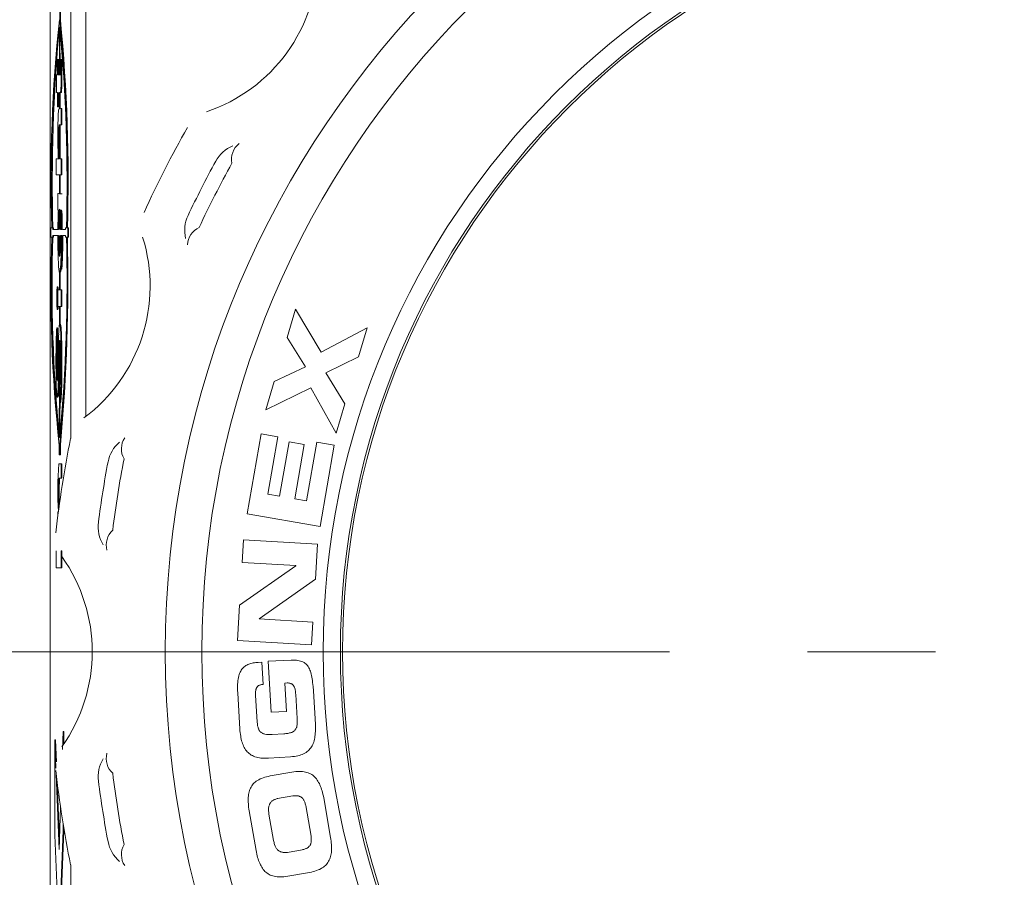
# Model space of a CAD drawing. Header units: millimetres. Extents: x 10 to 277, y 8 to 208.
# Tile 19 of 25: x 158 to 172, y 127 to 139. Entities that reach past the tile are written whole.
import ezdxf

# ---------------------------------------------------------------- set-up
doc = ezdxf.new("R2010")
doc.units = ezdxf.units.MM
doc.styles.add('SLDTEXTSTYLE0', font='TXT', dxfattribs={"width": 0.75})
doc.dimstyles.new('SLDDIMSTYLE1', dxfattribs={"dimtxt": 1.5, "dimasz": 3, "dimexe": 0, "dimexo": 0.0625, "dimgap": 0.375, "dimtad": 0, "dimtih": 1, "dimtoh": 1, "dimdec": 1, "dimlfac": 2, "dimrnd": 1e-09, "dimzin": 4, "dimdsep": 46, "dimtxsty": 'SLDTEXTSTYLE0', "dimsah": 1, "dimcen": 0.09, "dimadec": 0, "dimazin": 0, "dimtfac": 1, "dimtdec": 1, "dimtofl": 0, "dimtmove": 0, "dimatfit": 3, "dimfxl": 1, "dimtolj": 1, "dimtzin": 12, "dimarcsym": 0})

# ---------------------------------------------------------------- blocks, each defined once
blk = doc.blocks.new('*D27')
at = {"color": 7, "linetype": 'Continuous', "lineweight": 0}
for p, q in [((167.526, 130.138), (146.642, 130.138)), ((148.142, 130.138), (148.142, 121.706)), ((147.534, 121.528), (147.534, 119.504)), ((147.534, 121.528), (147.838, 121.528)), ((152.63, 121.528), (152.325, 121.528)), ((152.63, 121.528), (152.63, 119.504)), ((147.534, 119.504), (147.838, 119.504)), ((152.63, 119.504), (152.325, 119.504)), ((148.142, 113.638), (148.142, 119.325)), ((162.921, 113.638), (146.642, 113.638))]:
    blk.add_line(p, q, dxfattribs=at)
for points in [[(148.142, 130.138), (147.634, 127.138), (148.65, 127.138)], [(148.142, 113.638), (148.65, 116.638), (147.634, 116.638)]]:
    blk.add_solid(points, dxfattribs=at)
at = {"color": 7, "linetype": 'Continuous', "lineweight": 0, "char_height": 1.5, "attachment_point": 1, "style": 'SLDTEXTSTYLE0'}
for s, insert in [('33.0', (143.046, 121.259)), ('1.30', (148.142, 121.259))]:
    blk.add_mtext(s, dxfattribs=dict(at, insert=insert))
blk = doc.blocks.new('*D29')
at = {"color": 7, "linetype": 'Continuous', "lineweight": 0}
for p, q in [((158.599, 145.638), (146.642, 145.638)), ((148.142, 145.638), (148.142, 138.949)), ((147.534, 138.771), (147.534, 136.747)), ((147.534, 138.771), (147.838, 138.771)), ((152.63, 138.771), (152.325, 138.771)), ((152.63, 138.771), (152.63, 136.747)), ((147.534, 136.747), (147.838, 136.747)), ((152.63, 136.747), (152.325, 136.747)), ((148.142, 130.138), (148.142, 136.569)), ((167.526, 130.138), (146.642, 130.138))]:
    blk.add_line(p, q, dxfattribs=at)
for points in [[(148.142, 145.638), (147.634, 142.638), (148.65, 142.638)], [(148.142, 130.138), (148.65, 133.138), (147.634, 133.138)]]:
    blk.add_solid(points, dxfattribs=at)
at = {"color": 7, "linetype": 'Continuous', "lineweight": 0, "char_height": 1.5, "attachment_point": 1, "style": 'SLDTEXTSTYLE0'}
for s, insert in [('31.0', (143.046, 138.502)), ('1.22', (148.142, 138.502))]:
    blk.add_mtext(s, dxfattribs=dict(at, insert=insert))
blk = doc.blocks.new('SW_CENTERMARKSYMBOL_5')
at = {"color": 0, "linetype": 'Continuous', "lineweight": 0}
blk.add_line((-2.54, 0), (-4.395, 0), dxfattribs=at)

msp = doc.modelspace()

# ---------------------------------------------------------------- linework, layer by layer
at = {"color": 7, "linetype": 'Continuous', "lineweight": 15}
for p, q in [((158.56, 143.6), (158.56, 93.064)), ((158.859, 133.224), (158.859, 143.6)), ((159.076, 143.6), (159.076, 133.543)), ((158.7, 139.281), (158.7, 139.675)), ((158.71, 139.281), (158.71, 139.675)), ((158.7, 139.281), (158.71, 139.281)), ((158.695, 138.799), (158.695, 139.181)), ((158.7, 139.176), (158.7, 138.799)), ((158.668, 138.489), (158.668, 138.712)), ((158.668, 138.712), (158.676, 138.712)), ((158.676, 138.712), (158.676, 138.489)), ((158.676, 138.712), (158.686, 138.712)), ((158.686, 138.712), (158.686, 138.489)), ((158.696, 138.799), (158.695, 138.799)), ((158.696, 138.489), (158.696, 138.799)), ((158.7, 138.799), (158.699, 138.799)), ((158.699, 138.799), (158.699, 138.489)), ((158.7, 138.799), (158.71, 138.799)), ((158.709, 138.799), (158.709, 138.489)), ((158.713, 138.712), (158.721, 138.712)), ((158.721, 138.712), (158.731, 138.712)), ((158.655, 138.234), (158.655, 138.489)), ((158.655, 138.489), (158.668, 138.489)), ((158.676, 138.489), (158.696, 138.489)), ((158.699, 138.489), (158.711, 138.489)), ((158.711, 138.489), (158.711, 138.489)), ((158.721, 138.361), (158.731, 138.361)), ((158.668, 138.234), (158.655, 138.234)), ((158.668, 138.027), (158.668, 138.234)), ((158.696, 138.23), (158.676, 138.226)), ((158.676, 138.226), (158.676, 138.027)), ((158.676, 138.226), (158.686, 138.226)), ((158.696, 138.228), (158.686, 138.226)), ((158.686, 138.226), (158.686, 138.027)), ((158.696, 137.997), (158.696, 138.23)), ((158.714, 138.234), (158.699, 138.231)), ((158.699, 138.231), (158.699, 137.997)), ((158.699, 138.231), (158.709, 138.231)), ((158.724, 138.234), (158.709, 138.231)), ((158.709, 138.231), (158.709, 138)), ((158.714, 138.234), (158.724, 138.234)), ((158.676, 138.027), (158.668, 138.027)), ((158.676, 138.027), (158.686, 138.027)), ((158.696, 137.997), (158.69, 137.995)), ((158.721, 138.003), (158.699, 137.997)), ((158.721, 137.764), (158.721, 138.003)), ((158.721, 138.003), (158.731, 138.003)), ((158.731, 137.764), (158.731, 138.003)), ((158.696, 137.764), (158.69, 137.764)), ((158.696, 137.27), (158.696, 137.764)), ((158.721, 137.764), (158.699, 137.764)), ((158.699, 137.764), (158.699, 137.27)), ((158.709, 137.764), (158.709, 137.27)), ((158.721, 137.764), (158.731, 137.764)), ((158.684, 137.398), (158.694, 137.398)), ((158.689, 137.307), (158.696, 137.307)), ((158.647, 137.27), (158.647, 137.039)), ((158.68, 137.27), (158.647, 137.27)), ((158.721, 137.27), (158.699, 137.27)), ((158.721, 137.039), (158.721, 137.27)), ((158.721, 137.27), (158.731, 137.27)), ((158.731, 137.039), (158.731, 137.27)), ((158.647, 137.039), (158.696, 137.039)), ((158.696, 136.768), (158.696, 137.039)), ((158.699, 137.039), (158.721, 137.039)), ((158.699, 137.039), (158.699, 136.767)), ((158.709, 137.039), (158.709, 136.767)), ((158.721, 137.039), (158.731, 137.039)), ((158.675, 136.53), (158.675, 136.769)), ((158.675, 136.769), (158.696, 136.768)), ((158.675, 136.769), (158.685, 136.769)), ((158.685, 136.769), (158.696, 136.768)), ((158.699, 136.767), (158.723, 136.766)), ((158.699, 136.767), (158.709, 136.767)), ((158.709, 136.767), (158.733, 136.766)), ((158.723, 136.766), (158.725, 136.764)), ((158.723, 136.766), (158.733, 136.766)), ((158.736, 136.764), (158.726, 136.764)), ((158.733, 136.766), (158.735, 136.764)), ((158.682, 136.53), (158.675, 136.53)), ((158.695, 136.275), (158.695, 136.45)), ((158.695, 136.45), (158.696, 136.45)), ((158.696, 136.45), (158.696, 136.543)), ((158.699, 136.546), (158.699, 136.45)), ((158.699, 136.45), (158.7, 136.45)), ((158.7, 136.45), (158.7, 136.275)), ((158.7, 136.45), (158.709, 136.45)), ((158.709, 136.458), (158.709, 136.45)), ((158.71, 136.434), (158.71, 136.275)), ((158.725, 136.529), (158.715, 136.53)), ((158.675, 136.282), (158.674, 136.251)), ((158.722, 136.251), (158.721, 136.329)), ((158.721, 136.329), (158.731, 136.329)), ((158.732, 136.251), (158.731, 136.329)), ((158.572, 136.139), (158.572, 136.275)), ((158.572, 136.275), (158.586, 136.275)), ((158.586, 136.139), (158.572, 136.139)), ((158.59, 136.275), (158.6, 136.275)), ((158.6, 136.139), (158.59, 136.139)), ((158.6, 136.275), (158.6, 136.251)), ((158.6, 136.275), (158.61, 136.275)), ((158.6, 136.251), (158.674, 136.251)), ((158.6, 136.163), (158.6, 136.139)), ((158.674, 136.163), (158.6, 136.163)), ((158.6, 136.139), (158.61, 136.139)), ((158.61, 136.275), (158.61, 136.251)), ((158.61, 136.163), (158.61, 136.139)), ((158.682, 136.251), (158.689, 136.251)), ((158.689, 136.163), (158.682, 136.163)), ((158.689, 136.275), (158.689, 136.251)), ((158.695, 136.275), (158.689, 136.275)), ((158.689, 136.163), (158.689, 136.139)), ((158.689, 136.139), (158.695, 136.139)), ((158.695, 135.964), (158.695, 136.139)), ((158.706, 136.275), (158.7, 136.275)), ((158.7, 136.139), (158.706, 136.139)), ((158.7, 136.139), (158.7, 135.964)), ((158.706, 136.251), (158.706, 136.275)), ((158.706, 136.275), (158.714, 136.275)), ((158.706, 136.251), (158.714, 136.251)), ((158.714, 136.163), (158.706, 136.163)), ((158.706, 136.139), (158.706, 136.163)), ((158.706, 136.139), (158.714, 136.139)), ((158.71, 136.139), (158.71, 135.972)), ((158.722, 136.251), (158.738, 136.251)), ((158.738, 136.163), (158.723, 136.163)), ((158.747, 136.251), (158.785, 136.251)), ((158.785, 136.163), (158.747, 136.163)), ((158.785, 136.251), (158.785, 136.275)), ((158.785, 136.275), (158.798, 136.275)), ((158.785, 136.139), (158.785, 136.163)), ((158.798, 136.139), (158.785, 136.139)), ((158.801, 136.275), (158.816, 136.275)), ((158.816, 136.139), (158.801, 136.139)), ((158.816, 136.275), (158.816, 136.139)), ((158.816, 136.275), (158.826, 136.275)), ((158.816, 136.139), (158.826, 136.139)), ((158.826, 136.275), (158.826, 136.139)), ((158.722, 136.043), (158.732, 136.043)), ((158.696, 135.964), (158.695, 135.964)), ((158.696, 135.864), (158.696, 135.964)), ((158.7, 135.964), (158.699, 135.964)), ((158.699, 135.964), (158.699, 135.861)), ((158.7, 135.964), (158.71, 135.964)), ((158.709, 135.964), (158.709, 135.949)), ((158.726, 135.678), (158.726, 135.909)), ((158.726, 135.909), (158.728, 135.909)), ((158.716, 135.781), (158.726, 135.781)), ((158.696, 135.375), (158.696, 135.624)), ((158.699, 135.622), (158.699, 135.375)), ((158.699, 135.622), (158.709, 135.622)), ((158.705, 135.641), (158.715, 135.641)), ((158.709, 135.622), (158.709, 135.375)), ((158.726, 135.678), (158.736, 135.678)), ((158.674, 135.42), (158.664, 135.42)), ((158.675, 135.136), (158.675, 135.375)), ((158.675, 135.375), (158.696, 135.375)), ((158.699, 135.375), (158.721, 135.375)), ((158.721, 135.375), (158.721, 135.136)), ((158.721, 135.375), (158.731, 135.375)), ((158.731, 135.375), (158.731, 135.136)), ((158.696, 135.136), (158.675, 135.136)), ((158.696, 134.874), (158.696, 135.136)), ((158.721, 135.136), (158.699, 135.136)), ((158.699, 135.136), (158.699, 134.88)), ((158.709, 135.136), (158.709, 134.88)), ((158.721, 135.136), (158.731, 135.136)), ((158.664, 135.091), (158.674, 135.091)), ((162.112, 135.095), (161.992, 134.687)), ((162.487, 134.475), (162.112, 135.095)), ((158.706, 134.862), (158.716, 134.862)), ((158.658, 134.826), (158.662, 134.634)), ((158.658, 134.826), (158.668, 134.826)), ((158.668, 134.826), (158.672, 134.634)), ((158.716, 134.722), (158.726, 134.722)), ((163.152, 134.828), (162.487, 134.475)), ((163.027, 134.404), (163.152, 134.828)), ((158.662, 134.634), (158.672, 134.634)), ((158.681, 134.611), (158.678, 134.463)), ((158.693, 134.591), (158.696, 134.591)), ((158.696, 133.663), (158.696, 134.628)), ((158.699, 134.642), (158.699, 133.663)), ((158.699, 134.642), (158.701, 134.642)), ((161.992, 134.687), (162.258, 134.261)), ((158.657, 134.523), (158.667, 134.523)), ((158.675, 134.267), (158.678, 134.463)), ((158.69, 134.515), (158.687, 134.4)), ((158.69, 134.515), (158.696, 134.515)), ((158.709, 134.558), (158.709, 134.064)), ((158.722, 134.465), (158.732, 134.465)), ((158.656, 134.416), (158.666, 134.416)), ((158.687, 134.4), (158.684, 134.222)), ((158.687, 134.4), (158.696, 134.4)), ((162.553, 134.174), (163.027, 134.404)), ((158.656, 134.271), (158.666, 134.271)), ((158.658, 134.149), (158.668, 134.149)), ((158.68, 134.044), (158.684, 134.222)), ((158.684, 134.222), (158.694, 134.222)), ((158.69, 134.044), (158.694, 134.222)), ((158.722, 134.185), (158.732, 134.185)), ((162.258, 134.261), (161.804, 134.047)), ((162.827, 133.725), (162.553, 134.174)), ((158.663, 134.079), (158.668, 134.079)), ((158.68, 134.044), (158.69, 134.044)), ((161.804, 134.047), (161.684, 133.639)), ((158.674, 133.879), (158.684, 133.879)), ((158.677, 133.95), (158.687, 133.95)), ((158.702, 133.743), (158.7, 133.989)), ((158.7, 133.989), (158.702, 133.989)), ((158.718, 133.958), (158.728, 133.958)), ((161.684, 133.639), (162.335, 133.958)), ((162.335, 133.958), (162.702, 133.301)), ((158.665, 133.822), (158.675, 133.822)), ((158.67, 133.839), (158.68, 133.839)), ((158.702, 133.743), (158.712, 133.743)), ((158.709, 133.789), (158.719, 133.789)), ((158.709, 133.743), (158.709, 133.663)), ((162.702, 133.301), (162.827, 133.725)), ((158.694, 133.233), (158.694, 133.663)), ((158.694, 133.663), (158.696, 133.663)), ((158.699, 133.663), (158.701, 133.663)), ((158.701, 133.663), (158.701, 133.241)), ((158.701, 133.663), (158.711, 133.663)), ((161.615, 133.293), (161.413, 132.136)), ((161.86, 133.25), (161.615, 133.293)), ((161.714, 132.418), (161.86, 133.25)), ((162.021, 133.177), (161.884, 132.388)), ((162.24, 133.138), (162.021, 133.177)), ((162.421, 133.172), (162.272, 132.321)), ((162.675, 133.127), (162.421, 133.172)), ((158.694, 132.986), (158.694, 133.128)), ((158.701, 133.135), (158.701, 132.986)), ((158.701, 133.135), (158.711, 133.135)), ((158.711, 133.135), (158.711, 132.986)), ((162.102, 132.35), (162.24, 133.138)), ((162.469, 131.952), (162.675, 133.127)), ((158.697, 132.858), (158.687, 132.858)), ((158.721, 132.857), (158.688, 132.857)), ((158.701, 132.986), (158.694, 132.986)), ((158.698, 132.857), (158.697, 132.858)), ((158.701, 132.986), (158.711, 132.986)), ((158.721, 132.857), (158.721, 132.649)), ((158.721, 132.857), (158.731, 132.857)), ((158.731, 132.857), (158.731, 132.649)), ((158.687, 132.626), (158.697, 132.626)), ((158.721, 132.649), (158.693, 132.649)), ((158.721, 132.649), (158.731, 132.649)), ((161.884, 132.388), (161.714, 132.418)), ((162.272, 132.321), (162.102, 132.35)), ((158.675, 132.123), (158.675, 132.162)), ((158.675, 132.162), (158.68, 132.162)), ((161.413, 132.136), (162.469, 131.952)), ((161.361, 131.758), (161.342, 131.43)), ((162.432, 131.695), (161.361, 131.758)), ((158.647, 131.354), (158.647, 131.6)), ((158.721, 131.6), (158.721, 131.354)), ((158.721, 131.6), (158.731, 131.6)), ((158.731, 131.6), (158.731, 131.354)), ((162.402, 131.186), (162.432, 131.695)), ((161.342, 131.43), (162.119, 131.384)), ((158.647, 131.354), (158.721, 131.354)), ((158.721, 131.354), (158.731, 131.354)), ((162.119, 131.381), (161.305, 130.81)), ((162.119, 131.384), (162.119, 131.381)), ((161.587, 130.616), (162.402, 131.186)), ((161.305, 130.81), (161.275, 130.302)), ((161.587, 130.612), (161.587, 130.616)), ((162.365, 130.566), (161.587, 130.612)), ((162.345, 130.238), (162.365, 130.566)), ((161.275, 130.302), (162.345, 130.238)), ((162.051, 130.018), (161.718, 129.999)), ((162.078, 130.018), (162.051, 130.018)), ((162.102, 130.017), (162.078, 130.018)), ((162.126, 130.015), (162.102, 130.017)), ((162.147, 130.012), (162.126, 130.015)), ((162.168, 130.008), (162.147, 130.012)), ((162.187, 130.003), (162.168, 130.008)), ((162.205, 129.997), (162.187, 130.003)), ((161.329, 129.872), (161.32, 129.858)), ((161.339, 129.886), (161.329, 129.872)), ((161.349, 129.898), (161.339, 129.886)), ((161.36, 129.91), (161.349, 129.898)), ((161.371, 129.92), (161.36, 129.91)), ((161.384, 129.929), (161.371, 129.92)), ((161.396, 129.938), (161.384, 129.929)), ((161.41, 129.945), (161.396, 129.938)), ((161.424, 129.952), (161.41, 129.945)), ((161.438, 129.958), (161.424, 129.952)), ((161.454, 129.963), (161.438, 129.958)), ((161.469, 129.968), (161.454, 129.963)), ((161.486, 129.972), (161.469, 129.968)), ((161.503, 129.975), (161.486, 129.972)), ((161.52, 129.978), (161.503, 129.975)), ((161.538, 129.981), (161.52, 129.978)), ((161.556, 129.983), (161.538, 129.981)), ((161.575, 129.984), (161.556, 129.983)), ((161.628, 129.988), (161.575, 129.984)), ((161.648, 129.665), (161.628, 129.988)), ((161.718, 129.999), (161.762, 129.262)), ((162.221, 129.99), (162.205, 129.997)), ((162.237, 129.981), (162.221, 129.99)), ((162.251, 129.972), (162.237, 129.981)), ((162.264, 129.961), (162.251, 129.972)), ((162.276, 129.949), (162.264, 129.961)), ((162.288, 129.937), (162.276, 129.949)), ((162.297, 129.923), (162.288, 129.937)), ((162.307, 129.907), (162.297, 129.923)), ((162.316, 129.891), (162.307, 129.907)), ((162.323, 129.873), (162.316, 129.891)), ((162.33, 129.855), (162.323, 129.873)), ((161.28, 129.719), (161.277, 129.693)), ((161.283, 129.743), (161.28, 129.719)), ((161.288, 129.766), (161.283, 129.743)), ((161.292, 129.787), (161.288, 129.766)), ((161.299, 129.806), (161.292, 129.787)), ((161.305, 129.825), (161.299, 129.806)), ((161.312, 129.842), (161.305, 129.825)), ((161.32, 129.858), (161.312, 129.842)), ((162.336, 129.835), (162.33, 129.855)), ((162.342, 129.815), (162.336, 129.835)), ((162.347, 129.792), (162.342, 129.815)), ((162.352, 129.769), (162.347, 129.792)), ((162.355, 129.745), (162.352, 129.769)), ((162.359, 129.719), (162.355, 129.745)), ((162.362, 129.692), (162.359, 129.719)), ((161.275, 129.666), (161.274, 129.637)), ((161.274, 129.637), (161.274, 129.607)), ((161.274, 129.607), (161.275, 129.575)), ((161.277, 129.693), (161.275, 129.666)), ((161.537, 129.563), (161.539, 129.578)), ((161.539, 129.578), (161.541, 129.591)), ((161.541, 129.591), (161.543, 129.598)), ((161.543, 129.598), (161.545, 129.604)), ((161.545, 129.604), (161.548, 129.61)), ((161.548, 129.61), (161.55, 129.616)), ((161.55, 129.616), (161.553, 129.621)), ((161.553, 129.621), (161.557, 129.626)), ((161.557, 129.626), (161.56, 129.631)), ((161.56, 129.631), (161.564, 129.635)), ((161.564, 129.635), (161.569, 129.64)), ((161.569, 129.64), (161.574, 129.643)), ((161.574, 129.643), (161.579, 129.647)), ((161.579, 129.647), (161.585, 129.65)), ((161.585, 129.65), (161.591, 129.653)), ((161.591, 129.653), (161.597, 129.656)), ((161.597, 129.656), (161.605, 129.658)), ((161.605, 129.658), (161.612, 129.66)), ((161.612, 129.66), (161.62, 129.662)), ((161.62, 129.662), (161.628, 129.663)), ((161.628, 129.663), (161.638, 129.665)), ((161.638, 129.665), (161.648, 129.665)), ((161.959, 129.684), (161.991, 129.686)), ((161.984, 129.275), (161.959, 129.684)), ((161.991, 129.686), (162, 129.686)), ((162, 129.686), (162.009, 129.686)), ((162.009, 129.686), (162.017, 129.685)), ((162.017, 129.685), (162.026, 129.684)), ((162.026, 129.684), (162.033, 129.682)), ((162.033, 129.682), (162.04, 129.68)), ((162.04, 129.68), (162.047, 129.678)), ((162.047, 129.678), (162.053, 129.675)), ((162.053, 129.675), (162.059, 129.671)), ((162.059, 129.671), (162.065, 129.667)), ((162.065, 129.667), (162.07, 129.663)), ((162.07, 129.663), (162.075, 129.658)), ((162.075, 129.658), (162.079, 129.654)), ((162.079, 129.654), (162.084, 129.649)), ((162.084, 129.649), (162.087, 129.643)), ((162.087, 129.643), (162.091, 129.637)), ((162.091, 129.637), (162.094, 129.631)), ((162.094, 129.631), (162.097, 129.625)), ((162.097, 129.625), (162.1, 129.619)), ((162.1, 129.619), (162.102, 129.612)), ((162.102, 129.612), (162.107, 129.598)), ((162.107, 129.598), (162.11, 129.584)), ((162.11, 129.584), (162.113, 129.568)), ((162.365, 129.664), (162.362, 129.692)), ((162.368, 129.635), (162.365, 129.664)), ((162.373, 129.574), (162.368, 129.635)), ((161.275, 129.575), (161.277, 129.541)), ((161.277, 129.541), (161.308, 129.019)), ((161.536, 129.547), (161.537, 129.563)), ((161.536, 129.529), (161.536, 129.547)), ((161.537, 129.511), (161.536, 129.529)), ((161.56, 129.12), (161.537, 129.511)), ((162.113, 129.568), (162.115, 129.553)), ((162.115, 129.553), (162.116, 129.537)), ((162.116, 129.537), (162.118, 129.521)), ((162.118, 129.521), (162.139, 129.17)), ((162.402, 129.084), (162.373, 129.574)), ((161.762, 129.262), (161.984, 129.275)), ((162.139, 129.17), (162.139, 129.155)), ((162.139, 129.155), (162.14, 129.141)), ((161.308, 129.019), (161.31, 128.993)), ((161.563, 129.092), (161.56, 129.12)), ((161.564, 129.08), (161.563, 129.092)), ((161.566, 129.067), (161.564, 129.08)), ((161.569, 129.056), (161.566, 129.067)), ((161.571, 129.044), (161.569, 129.056)), ((161.574, 129.034), (161.571, 129.044)), ((161.577, 129.024), (161.574, 129.034)), ((161.581, 129.015), (161.577, 129.024)), ((161.585, 129.006), (161.581, 129.015)), ((161.59, 128.998), (161.585, 129.006)), ((162.111, 129.008), (162.105, 129.001)), ((162.116, 129.015), (162.111, 129.008)), ((162.12, 129.022), (162.116, 129.015)), ((162.124, 129.03), (162.12, 129.022)), ((162.128, 129.039), (162.124, 129.03)), ((162.131, 129.048), (162.128, 129.039)), ((162.133, 129.057), (162.131, 129.048)), ((162.135, 129.067), (162.133, 129.057)), ((162.137, 129.078), (162.135, 129.067)), ((162.138, 129.089), (162.137, 129.078)), ((162.139, 129.101), (162.138, 129.089)), ((162.14, 129.114), (162.139, 129.101)), ((162.14, 129.141), (162.14, 129.127)), ((162.14, 129.127), (162.14, 129.114)), ((162.403, 129.058), (162.402, 129.084)), ((162.402, 128.982), (162.403, 129.007)), ((162.403, 129.031), (162.403, 129.058)), ((162.403, 129.007), (162.403, 129.031)), ((158.63, 128.863), (158.63, 127.481)), ((158.645, 128.453), (158.63, 128.863)), ((158.63, 128.863), (158.64, 128.863)), ((158.652, 128.545), (158.64, 128.863)), ((158.75, 128.983), (158.741, 128.721)), ((158.75, 128.788), (158.75, 128.983)), ((158.75, 128.983), (158.76, 128.983)), ((158.76, 128.803), (158.76, 128.983)), ((161.31, 128.993), (161.313, 128.967)), ((161.313, 128.967), (161.316, 128.942)), ((161.316, 128.942), (161.32, 128.917)), ((161.32, 128.917), (161.324, 128.894)), ((161.324, 128.894), (161.329, 128.871)), ((161.329, 128.871), (161.334, 128.849)), ((161.594, 128.991), (161.59, 128.998)), ((161.599, 128.984), (161.594, 128.991)), ((161.605, 128.978), (161.599, 128.984)), ((161.611, 128.972), (161.605, 128.978)), ((161.619, 128.967), (161.611, 128.972)), ((161.626, 128.962), (161.619, 128.967)), ((161.634, 128.958), (161.626, 128.962)), ((161.642, 128.954), (161.634, 128.958)), ((161.651, 128.951), (161.642, 128.954)), ((161.661, 128.948), (161.651, 128.951)), ((161.671, 128.945), (161.661, 128.948)), ((161.693, 128.942), (161.671, 128.945)), ((161.705, 128.94), (161.693, 128.942)), ((161.718, 128.939), (161.705, 128.94)), ((161.732, 128.939), (161.718, 128.939)), ((161.746, 128.939), (161.732, 128.939)), ((161.762, 128.939), (161.746, 128.939)), ((161.777, 128.939), (161.762, 128.939)), ((161.944, 128.949), (161.777, 128.939)), ((161.96, 128.951), (161.944, 128.949)), ((161.975, 128.952), (161.96, 128.951)), ((161.99, 128.954), (161.975, 128.952)), ((162.003, 128.956), (161.99, 128.954)), ((162.016, 128.959), (162.003, 128.956)), ((162.028, 128.962), (162.016, 128.959)), ((162.039, 128.965), (162.028, 128.962)), ((162.05, 128.968), (162.039, 128.965)), ((162.06, 128.971), (162.05, 128.968)), ((162.069, 128.975), (162.06, 128.971)), ((162.077, 128.98), (162.069, 128.975)), ((162.085, 128.985), (162.077, 128.98)), ((162.092, 128.99), (162.085, 128.985)), ((162.099, 128.995), (162.092, 128.99)), ((162.105, 129.001), (162.099, 128.995)), ((162.383, 128.849), (162.388, 128.87)), ((162.388, 128.87), (162.392, 128.89)), ((162.392, 128.89), (162.396, 128.912)), ((162.396, 128.912), (162.398, 128.935)), ((162.398, 128.935), (162.4, 128.958)), ((162.4, 128.958), (162.402, 128.982)), ((161.334, 128.849), (161.34, 128.828)), ((161.34, 128.828), (161.347, 128.808)), ((161.347, 128.808), (161.355, 128.788)), ((161.355, 128.788), (161.362, 128.77)), ((161.362, 128.77), (161.371, 128.752)), ((161.371, 128.752), (161.381, 128.736)), ((161.381, 128.736), (161.391, 128.719)), ((162.31, 128.716), (162.323, 128.73)), ((162.323, 128.73), (162.334, 128.745)), ((162.334, 128.745), (162.344, 128.76)), ((162.344, 128.76), (162.354, 128.776)), ((162.354, 128.776), (162.363, 128.794)), ((162.363, 128.794), (162.37, 128.811)), ((162.37, 128.811), (162.377, 128.83)), ((162.377, 128.83), (162.383, 128.849)), ((161.391, 128.719), (161.402, 128.704)), ((161.402, 128.704), (161.415, 128.69)), ((161.415, 128.69), (161.428, 128.677)), ((161.428, 128.677), (161.442, 128.665)), ((161.442, 128.665), (161.457, 128.654)), ((161.457, 128.654), (161.473, 128.643)), ((161.473, 128.643), (161.489, 128.634)), ((161.489, 128.634), (161.507, 128.626)), ((161.507, 128.626), (161.526, 128.618)), ((161.526, 128.618), (161.547, 128.612)), ((161.547, 128.612), (161.568, 128.607)), ((161.568, 128.607), (161.591, 128.603)), ((161.591, 128.603), (161.614, 128.599)), ((161.614, 128.599), (161.639, 128.598)), ((161.639, 128.598), (161.665, 128.597)), ((161.665, 128.597), (161.692, 128.597)), ((161.692, 128.597), (161.722, 128.598)), ((161.722, 128.598), (162.041, 128.617)), ((162.041, 128.617), (162.069, 128.619)), ((162.069, 128.619), (162.097, 128.622)), ((162.097, 128.622), (162.122, 128.626)), ((162.122, 128.626), (162.147, 128.631)), ((162.147, 128.631), (162.17, 128.637)), ((162.17, 128.637), (162.192, 128.644)), ((162.192, 128.644), (162.212, 128.652)), ((162.212, 128.652), (162.231, 128.66)), ((162.231, 128.66), (162.25, 128.67)), ((162.25, 128.67), (162.266, 128.68)), ((162.266, 128.68), (162.282, 128.692)), ((162.282, 128.692), (162.297, 128.704)), ((162.297, 128.704), (162.31, 128.716)), ((158.69, 127.274), (158.649, 128.365)), ((161.601, 128.296), (161.581, 128.285)), ((161.622, 128.305), (161.601, 128.296)), ((161.644, 128.313), (161.622, 128.305)), ((161.668, 128.321), (161.644, 128.313)), ((161.693, 128.328), (161.668, 128.321)), ((161.719, 128.334), (161.693, 128.328)), ((161.748, 128.34), (161.719, 128.334)), ((162.063, 128.395), (161.748, 128.34)), ((162.091, 128.399), (162.063, 128.395)), ((162.119, 128.403), (162.091, 128.399)), ((162.145, 128.404), (162.119, 128.403)), ((162.17, 128.405), (162.145, 128.404)), ((162.194, 128.405), (162.17, 128.405)), ((162.216, 128.403), (162.194, 128.405)), ((162.238, 128.4), (162.216, 128.403)), ((162.259, 128.396), (162.238, 128.4)), ((162.278, 128.391), (162.259, 128.396)), ((162.297, 128.385), (162.278, 128.391)), ((162.315, 128.377), (162.297, 128.385)), ((162.332, 128.369), (162.315, 128.377)), ((162.348, 128.36), (162.332, 128.369)), ((162.363, 128.349), (162.348, 128.36)), ((162.378, 128.338), (162.363, 128.349)), ((162.391, 128.325), (162.378, 128.338)), ((162.405, 128.311), (162.391, 128.325)), ((162.417, 128.297), (162.405, 128.311)), ((162.428, 128.281), (162.417, 128.297)), ((158.695, 127.41), (158.663, 128.243)), ((161.462, 128.163), (161.455, 128.146)), ((161.471, 128.179), (161.462, 128.163)), ((161.48, 128.195), (161.471, 128.179)), ((161.491, 128.21), (161.48, 128.195)), ((161.503, 128.224), (161.491, 128.21)), ((161.516, 128.238), (161.503, 128.224)), ((161.53, 128.251), (161.516, 128.238)), ((161.546, 128.263), (161.53, 128.251)), ((161.563, 128.275), (161.546, 128.263)), ((161.581, 128.285), (161.563, 128.275)), ((162.439, 128.265), (162.428, 128.281)), ((162.449, 128.247), (162.439, 128.265)), ((162.459, 128.229), (162.449, 128.247)), ((162.468, 128.209), (162.459, 128.229)), ((162.476, 128.189), (162.468, 128.209)), ((162.484, 128.168), (162.476, 128.189)), ((162.491, 128.145), (162.484, 128.168)), ((161.43, 128.028), (161.429, 128.006)), ((161.431, 128.05), (161.43, 128.028)), ((161.435, 128.07), (161.431, 128.05)), ((161.438, 128.09), (161.435, 128.07)), ((161.443, 128.109), (161.438, 128.09)), ((161.448, 128.128), (161.443, 128.109)), ((161.455, 128.146), (161.448, 128.128)), ((161.839, 128.009), (161.829, 128.005)), ((161.849, 128.012), (161.839, 128.009)), ((161.86, 128.015), (161.849, 128.012)), ((161.883, 128.02), (161.86, 128.015)), ((161.906, 128.024), (161.883, 128.02)), ((162.02, 128.044), (161.906, 128.024)), ((162.048, 128.049), (162.02, 128.044)), ((162.074, 128.052), (162.048, 128.049)), ((162.086, 128.053), (162.074, 128.052)), ((162.097, 128.054), (162.086, 128.053)), ((162.109, 128.054), (162.097, 128.054)), ((162.119, 128.054), (162.109, 128.054)), ((162.13, 128.054), (162.119, 128.054)), ((162.139, 128.053), (162.13, 128.054)), ((162.149, 128.051), (162.139, 128.053)), ((162.158, 128.05), (162.149, 128.051)), ((162.166, 128.048), (162.158, 128.05)), ((162.174, 128.044), (162.166, 128.048)), ((162.182, 128.041), (162.174, 128.044)), ((162.19, 128.037), (162.182, 128.041)), ((162.197, 128.033), (162.19, 128.037)), ((162.203, 128.028), (162.197, 128.033)), ((162.21, 128.023), (162.203, 128.028)), ((162.216, 128.017), (162.21, 128.023)), ((162.221, 128.011), (162.216, 128.017)), ((162.226, 128.004), (162.221, 128.011)), ((162.498, 128.123), (162.491, 128.145)), ((162.505, 128.099), (162.498, 128.123)), ((162.511, 128.075), (162.505, 128.099)), ((162.517, 128.049), (162.511, 128.075)), ((162.522, 128.023), (162.517, 128.049)), ((162.622, 127.449), (162.522, 128.023)), ((158.712, 127.887), (158.69, 127.274)), ((161.429, 128.006), (161.429, 127.983)), ((161.429, 127.983), (161.429, 127.96)), ((161.429, 127.96), (161.431, 127.936)), ((161.431, 127.936), (161.432, 127.912)), ((161.432, 127.912), (161.435, 127.887)), ((161.435, 127.887), (161.438, 127.861)), ((161.725, 127.88), (161.724, 127.868)), ((161.724, 127.868), (161.724, 127.856)), ((161.727, 127.891), (161.725, 127.88)), ((161.729, 127.902), (161.727, 127.891)), ((161.731, 127.911), (161.729, 127.902)), ((161.735, 127.921), (161.731, 127.911)), ((161.738, 127.929), (161.735, 127.921)), ((161.743, 127.938), (161.738, 127.929)), ((161.747, 127.946), (161.743, 127.938)), ((161.752, 127.953), (161.747, 127.946)), ((161.758, 127.96), (161.752, 127.953)), ((161.764, 127.966), (161.758, 127.96)), ((161.771, 127.973), (161.764, 127.966)), ((161.778, 127.978), (161.771, 127.973)), ((161.785, 127.983), (161.778, 127.978)), ((161.793, 127.989), (161.785, 127.983)), ((161.802, 127.993), (161.793, 127.989)), ((161.81, 127.997), (161.802, 127.993)), ((161.82, 128.001), (161.81, 127.997)), ((161.829, 128.005), (161.82, 128.001)), ((162.232, 127.996), (162.226, 128.004)), ((162.236, 127.987), (162.232, 127.996)), ((162.241, 127.978), (162.236, 127.987)), ((162.245, 127.969), (162.241, 127.978)), ((162.249, 127.959), (162.245, 127.969)), ((162.252, 127.947), (162.249, 127.959)), ((162.255, 127.936), (162.252, 127.947)), ((162.259, 127.923), (162.255, 127.936)), ((162.262, 127.91), (162.259, 127.923)), ((162.339, 127.468), (162.262, 127.91)), ((161.438, 127.861), (161.442, 127.834)), ((161.442, 127.834), (161.542, 127.261)), ((161.724, 127.856), (161.724, 127.843)), ((161.724, 127.843), (161.725, 127.829)), ((161.725, 127.829), (161.726, 127.815)), ((161.726, 127.815), (161.728, 127.8)), ((161.728, 127.8), (161.73, 127.785)), ((161.73, 127.785), (161.796, 127.405)), ((158.75, 127.548), (158.75, 127.639)), ((158.63, 127.481), (158.672, 126.398)), ((158.706, 126.398), (158.75, 127.548)), ((158.716, 126.398), (158.76, 127.548)), ((158.75, 127.548), (158.76, 127.548)), ((158.76, 127.548), (158.76, 127.579)), ((162.341, 127.454), (162.339, 127.468)), ((162.342, 127.441), (162.341, 127.454)), ((162.343, 127.429), (162.342, 127.441)), ((162.626, 127.423), (162.622, 127.449)), ((161.796, 127.405), (161.8, 127.389)), ((161.8, 127.389), (161.803, 127.375)), ((161.803, 127.375), (161.806, 127.361)), ((161.806, 127.361), (161.81, 127.348)), ((161.81, 127.348), (161.819, 127.324)), ((161.819, 127.324), (161.824, 127.314)), ((161.824, 127.314), (161.829, 127.304)), ((161.829, 127.304), (161.84, 127.286)), ((162.272, 127.291), (162.281, 127.296)), ((162.281, 127.296), (162.289, 127.301)), ((162.289, 127.301), (162.296, 127.306)), ((162.296, 127.306), (162.302, 127.311)), ((162.302, 127.311), (162.309, 127.317)), ((162.309, 127.317), (162.314, 127.323)), ((162.314, 127.323), (162.32, 127.329)), ((162.32, 127.329), (162.324, 127.336)), ((162.324, 127.336), (162.329, 127.343)), ((162.329, 127.343), (162.332, 127.351)), ((162.332, 127.351), (162.335, 127.359)), ((162.335, 127.359), (162.338, 127.367)), ((162.338, 127.367), (162.34, 127.376)), ((162.34, 127.376), (162.341, 127.386)), ((162.341, 127.386), (162.342, 127.396)), ((162.342, 127.396), (162.343, 127.406)), ((162.343, 127.417), (162.343, 127.429)), ((162.343, 127.406), (162.343, 127.417)), ((162.629, 127.397), (162.626, 127.423)), ((162.632, 127.372), (162.629, 127.397)), ((162.634, 127.347), (162.632, 127.372)), ((162.635, 127.323), (162.634, 127.347)), ((162.635, 127.3), (162.635, 127.323)), ((162.635, 127.278), (162.635, 127.3)), ((161.542, 127.261), (161.547, 127.235)), ((161.547, 127.235), (161.553, 127.209)), ((161.553, 127.209), (161.559, 127.185)), ((161.559, 127.185), (161.566, 127.161)), ((161.566, 127.161), (161.573, 127.138)), ((161.84, 127.286), (161.847, 127.279)), ((161.847, 127.279), (161.853, 127.271)), ((161.853, 127.271), (161.86, 127.265)), ((161.86, 127.265), (161.867, 127.26)), ((161.867, 127.26), (161.874, 127.254)), ((161.874, 127.254), (161.882, 127.25)), ((161.882, 127.25), (161.89, 127.245)), ((161.89, 127.245), (161.898, 127.242)), ((161.898, 127.242), (161.907, 127.239)), ((161.907, 127.239), (161.915, 127.237)), ((161.915, 127.237), (161.925, 127.235)), ((161.925, 127.235), (161.934, 127.233)), ((161.934, 127.233), (161.944, 127.232)), ((161.944, 127.232), (161.954, 127.231)), ((161.954, 127.231), (161.964, 127.231)), ((161.964, 127.231), (161.975, 127.231)), ((161.975, 127.231), (161.985, 127.232)), ((161.985, 127.232), (161.997, 127.233)), ((161.997, 127.233), (162.02, 127.235)), ((162.02, 127.235), (162.185, 127.264)), ((162.185, 127.264), (162.21, 127.27)), ((162.21, 127.27), (162.222, 127.273)), ((162.222, 127.273), (162.233, 127.277)), ((162.233, 127.277), (162.244, 127.28)), ((162.244, 127.28), (162.254, 127.284)), ((162.254, 127.284), (162.263, 127.288)), ((162.263, 127.288), (162.272, 127.291)), ((162.609, 127.138), (162.616, 127.156)), ((162.616, 127.156), (162.621, 127.175)), ((162.621, 127.175), (162.626, 127.194)), ((162.626, 127.194), (162.629, 127.214)), ((162.629, 127.214), (162.633, 127.234)), ((162.633, 127.234), (162.634, 127.256)), ((162.634, 127.256), (162.635, 127.278)), ((158.859, 93.064), (158.859, 127.051)), ((161.573, 127.138), (161.58, 127.116)), ((161.58, 127.116), (161.588, 127.095)), ((161.588, 127.095), (161.596, 127.075)), ((161.596, 127.075), (161.605, 127.055)), ((161.605, 127.055), (161.615, 127.037)), ((161.615, 127.037), (161.625, 127.019)), ((161.625, 127.019), (161.636, 127.003)), ((162.501, 127.009), (162.518, 127.02)), ((162.518, 127.02), (162.533, 127.032)), ((162.533, 127.032), (162.547, 127.045)), ((162.547, 127.045), (162.561, 127.059)), ((162.561, 127.059), (162.573, 127.074)), ((162.573, 127.074), (162.583, 127.089)), ((162.583, 127.089), (162.593, 127.104)), ((162.593, 127.104), (162.602, 127.121)), ((162.602, 127.121), (162.609, 127.138)), ((161.636, 127.003), (161.647, 126.987)), ((161.647, 126.987), (161.659, 126.973)), ((161.659, 126.973), (161.672, 126.959)), ((161.672, 126.959), (161.686, 126.946)), ((161.686, 126.946), (161.7, 126.935)), ((161.7, 126.935), (161.716, 126.924)), ((161.716, 126.924), (161.732, 126.914)), ((161.732, 126.914), (161.749, 126.906)), ((161.749, 126.906), (161.766, 126.899)), ((161.766, 126.899), (161.785, 126.892)), ((161.785, 126.892), (161.805, 126.887)), ((161.805, 126.887), (161.826, 126.883)), ((161.826, 126.883), (161.848, 126.881)), ((161.848, 126.881), (161.87, 126.879)), ((161.87, 126.879), (161.894, 126.879)), ((161.894, 126.879), (161.919, 126.879)), ((161.919, 126.879), (161.945, 126.881)), ((161.945, 126.881), (161.972, 126.884)), ((161.972, 126.884), (162.001, 126.889)), ((162.001, 126.889), (162.316, 126.944)), ((162.316, 126.944), (162.344, 126.949)), ((162.344, 126.949), (162.371, 126.956)), ((162.371, 126.956), (162.396, 126.962)), ((162.396, 126.962), (162.42, 126.97)), ((162.42, 126.97), (162.442, 126.979)), ((162.442, 126.979), (162.463, 126.988)), ((162.463, 126.988), (162.483, 126.998)), ((162.483, 126.998), (162.501, 127.009))]:
    msp.add_line(p, q, dxfattribs=at)
at = {"color": 7, "linetype": 'Continuous', "lineweight": 15, "flags": 128}
for points in [[(158.711, 138.489), (158.711, 138.488), (158.711, 138.489), (158.711, 138.49), (158.712, 138.491), (158.712, 138.493), (158.712, 138.496), (158.712, 138.499), (158.712, 138.503)], [(158.67, 135.256), (158.669, 135.318), (158.668, 135.372), (158.666, 135.407), (158.664, 135.42), (158.662, 135.407), (158.66, 135.372), (158.659, 135.318), (158.658, 135.256), (158.659, 135.193), (158.66, 135.139), (158.662, 135.104), (158.664, 135.091), (158.666, 135.104), (158.668, 135.139), (158.669, 135.193), (158.67, 135.256)], [(158.678, 135.375), (158.676, 135.407), (158.674, 135.42)], [(158.674, 135.091), (158.676, 135.104), (158.678, 135.136)], [(158.706, 134.862), (158.705, 134.867), (158.704, 134.872), (158.703, 134.876), (158.702, 134.878), (158.702, 134.88), (158.701, 134.881), (158.7, 134.881), (158.699, 134.88)], [(158.716, 134.862), (158.715, 134.867), (158.714, 134.872), (158.713, 134.876), (158.712, 134.878), (158.712, 134.88), (158.711, 134.881), (158.71, 134.881)], [(158.704, 134.622), (158.704, 134.628), (158.703, 134.633), (158.702, 134.637), (158.702, 134.64), (158.701, 134.642), (158.7, 134.643), (158.7, 134.643), (158.699, 134.642)], [(158.696, 134.332), (158.696, 134.311), (158.695, 134.289), (158.695, 134.266), (158.695, 134.244), (158.694, 134.222)], [(158.663, 134.079), (158.663, 134.075), (158.664, 134.072), (158.664, 134.07), (158.665, 134.069), (158.666, 134.069), (158.666, 134.071), (158.667, 134.074), (158.667, 134.078)], [(158.7, 133.989), (158.701, 133.988), (158.702, 133.99), (158.703, 133.995), (158.705, 134.004), (158.706, 134.015), (158.707, 134.029), (158.708, 134.047), (158.709, 134.067)]]:
    msp.add_lwpolyline(points, dxfattribs=at)
at = {"color": 7, "linetype": 'Continuous', "lineweight": 15}
for radius in [13.693, 13.163, 11.407, 11.158, 11.125]:
    msp.add_circle((173.921, 130.138), radius, dxfattribs=at)
for centre, radius, start, end in [((160.067, 140.204), 2.375, 288.6014, 359.4013), ((180.433, 136.995), 21.858, 173.9824, 181.8876), ((135.23, 136.986), 23.582, 358.2727, 5.5866), ((135.24, 136.986), 23.582, 358.2727, 5.5866), ((179.651, 136.97), 21.073, 173.9756, 181.8896), ((183.107, 136.921), 24.515, 174.7348, 181.5102), ((135.093, 136.93), 23.714, 358.4179, 5.4365), ((149.322, 138.608), 9.391, 359.5883, 0.6319), ((141.211, 138.55), 17.51, 359.3813, 0.5279), ((141.221, 138.55), 17.51, 359.3813, 0.5279), ((156.895, 138.563), 1.818, 358.1177, 359.2982), ((157.79, 138.346), 0.93, 353.0716, 0.9352), ((157.8, 138.346), 0.931, 353.0735, 0.9333), ((158.856, 137.941), 0.175, 162.0997, 176.1979), ((163.332, 137.694), 4.658, 177.9428, 179.5975), ((162.079, 137.748), 3.404, 176.5447, 178.0824), ((167.817, 137.621), 9.143, 179.3362, 180.4913), ((161.586, 137.529), 2.905, 175.3631, 182.5966), ((163.583, 137.53), 4.891, 177.6401, 181.5462), ((173.921, 130.138), 15.375, 150.4278, 155.5722), ((165.092, 137.55), 6.418, 180.0654, 182.0408), ((161.398, 136.998), 0.5, 112.577, 151.26), ((161.474, 137.268), 0.286, 128.3134, 191.8689), ((163.302, 137.483), 4.626, 182.0048, 182.6409), ((160.548, 137.451), 1.865, 181.6431, 184.4311), ((158.955, 137.343), 0.269, 187.6733, 195.6459), ((161.451, 137.489), 2.758, 181.9049, 183.044), ((173.921, 130.138), 14.779, 151.2845, 154.7155), ((173.921, 130.138), 14.56, 150.9419, 155.0581), ((164.381, 136.237), 5.707, 177.0614, 179.5501), ((152.423, 136.23), 6.299, 0.9006, 2.7282), ((152.431, 136.23), 6.301, 0.901, 2.7278), ((158.669, 136.499), 0.0625, 358.7486, 27.9374), ((157.073, 136.364), 1.665, 0.1945, 4.6264), ((161.01, 136.237), 0.5, 154.7407, 193.4223), ((149.313, 136.233), 9.425, 0.1065, 0.8255), ((160.836, 136.017), 0.286, 114.1321, 177.6858), ((179.319, 135.37), 20.747, 177.8736, 186.2034), ((178.594, 135.397), 20.017, 177.8738, 186.2061), ((181.997, 135.449), 23.407, 178.3085, 185.3962), ((170.66, 136.15), 11.987, 179.9361, 180.6499), ((132.802, 135.5), 26.007, 354.7824, 1.408), ((134.406, 135.498), 24.4, 354.6912, 1.5058), ((132.812, 135.5), 26.007, 354.7824, 1.408), ((148.78, 136.152), 9.942, 359.3722, 0.0646), ((148.79, 136.152), 9.942, 359.3722, 0.0646), ((150.303, 136.216), 8.435, 358.8979, 359.6433), ((157.634, 135.43), 2.375, 306.6014, 17.4013), ((166.452, 136.095), 7.778, 180.5924, 182.3089), ((150.796, 136.089), 7.927, 357.7746, 359.6698), ((158.201, 136.021), 0.536, 347.9083, 3.503), ((147.797, 136.133), 10.936, 358.8996, 359.5296), ((160.08, 135.819), 1.4, 181.5393, 187.2744), ((157.539, 135.804), 1.177, 352.0411, 358.8827), ((157.549, 135.804), 1.177, 352.0411, 358.8827), ((158.755, 135.649), 0.0642, 186.8468, 203.3478), ((158.643, 135.65), 0.0624, 332.9635, 351.3991), ((158.653, 135.65), 0.0624, 332.9635, 351.3991), ((159.498, 134.754), 0.812, 172.7092, 175.5546), ((158.769, 134.852), 0.076, 163.23, 176.1256), ((157.153, 134.684), 1.563, 1.3774, 6.5167), ((157.163, 134.684), 1.563, 1.3774, 6.5167), ((164.257, 134.483), 5.61, 176.5037, 177.85), ((166.608, 134.429), 7.929, 177.7559, 178.6861), ((160.955, 134.659), 2.272, 176.0006, 177.9722), ((149.804, 134.381), 8.918, 0.5451, 2.1943), ((149.82, 134.381), 8.912, 0.5444, 2.1946), ((165.424, 134.456), 6.777, 177.9922, 179.4018), ((163.007, 134.384), 4.352, 176.6961, 178.1656), ((163.017, 134.384), 4.352, 176.6961, 178.1656), ((161.636, 134.435), 2.947, 176.9543, 178.44), ((159.102, 134.575), 0.409, 172.6513, 177.737), ((156.607, 134.443), 2.105, 1.9681, 4.8919), ((172.77, 134.35), 14.124, 179.2813, 180.0093), ((164.273, 134.381), 5.617, 178.5498, 179.6387), ((164.273, 134.381), 5.608, 178.5489, 179.6397), ((151.792, 134.323), 6.922, 359.7432, 1.5897), ((143.986, 134.31), 14.737, 359.5151, 0.6062), ((144.009, 134.31), 14.724, 359.5148, 0.6069), ((172.102, 134.348), 13.456, 179.9994, 181.1539), ((166.584, 134.352), 7.929, 179.5366, 180.5894), ((166.594, 134.352), 7.929, 179.5366, 180.5894), ((153.826, 134.276), 4.888, 357.5481, 0.1892), ((163.879, 134.323), 5.224, 180.5726, 181.9093), ((159.591, 134.172), 0.933, 181.413, 185.6973), ((163.898, 134.323), 5.233, 180.5732, 181.9077), ((157.961, 134.158), 0.711, 353.4993, 358.5862), ((160.46, 134.212), 1.793, 182.0259, 183.2791), ((151.347, 134.382), 7.329, 358.1105, 359.0982), ((149.326, 134.245), 9.397, 358.2463, 359.6322), ((149.336, 134.245), 9.397, 358.2463, 359.6322), ((163.133, 134.146), 4.485, 180.8908, 183.3745), ((151.203, 134.245), 7.48, 357.7422, 358.4565), ((151.193, 134.246), 7.501, 357.7432, 358.4556), ((158.812, 133.875), 0.156, 177.2358, 199.6533), ((158.075, 133.913), 0.599, 352.9044, 356.7576), ((155.738, 134.062), 2.941, 356.4448, 357.8295), ((158.085, 133.913), 0.6, 352.9064, 356.7556), ((155.748, 134.062), 2.941, 356.4448, 357.8295), ((155.966, 134.021), 2.753, 355.1699, 358.6745), ((155.975, 134.021), 2.754, 355.1706, 358.6738), ((158.646, 133.837), 0.0238, 321.249, 5.1255), ((158.656, 133.837), 0.0238, 321.249, 5.1255), ((158.528, 133.793), 0.181, 343.8893, 358.9359), ((158.538, 133.793), 0.181, 343.8893, 358.9359), ((173.921, 130.138), 15.375, 168.4278, 173.5722), ((159.891, 132.792), 0.5, 130.5773, 169.2596), ((159.879, 133.073), 0.286, 146.3134, 209.8686), ((163.702, 132.45), 5.03, 175.3497, 183.2825), ((173.921, 130.138), 14.779, 169.2845, 172.7155), ((173.921, 130.138), 14.56, 168.9419, 173.0581), ((162.884, 132.401), 4.202, 176.9254, 182.6555), ((158.732, 132.627), 0.0452, 151.1704, 180.623), ((163.153, 132.398), 4.462, 177.0621, 181.738), ((158.742, 132.627), 0.0451, 151.165, 180.6283), ((159.757, 131.948), 0.5, 172.7407, 211.4223), ((159.66, 131.685), 0.286, 132.1317, 195.6864), ((156.796, 130.138), 2.375, 324.6014, 35.4013), ((159.757, 128.327), 0.5, 148.5777, 187.2593), ((159.66, 128.59), 0.286, 164.3136, 227.8683), ((173.921, 130.138), 15.375, 186.428, 191.5722), ((173.921, 130.138), 14.56, 186.9419, 191.0581), ((173.921, 130.138), 14.779, 187.2845, 190.7155), ((159.891, 127.483), 0.5, 190.7403, 229.4228), ((159.879, 127.203), 0.286, 150.1314, 213.6866)]:
    msp.add_arc(centre, radius, start, end, dxfattribs=at)
for centre, major_axis, ratio, start_param, end_param in [((158.698, 136.203), (0, 0.343), 0.046639, 0.130825, 1.430925), ((158.698, 136.203), (0, 0.343), 0.046639, 4.852261, 6.239668), ((158.708, 136.203), (0, 0.343), 0.046639, 0.970887, 1.430925), ((158.698, 136.203), (0, 0.343), 0.046639, 1.687231, 3.010767), ((158.708, 136.203), (0, 0.343), 0.046639, 1.687231, 2.170706), ((158.698, 136.203), (0, 0.343), 0.046639, 3.18511, 4.595955), ((158.726, 136.221), (0, 0.543), 0.039204, 3.15613, 4.606859)]:
    msp.add_ellipse(centre, major_axis=major_axis, ratio=ratio, start_param=start_param, end_param=end_param, dxfattribs=at)

# ---------------------------------------------------------------- block references
at = {"color": 7, "linetype": 'Continuous', "lineweight": 0}
msp.add_blockref('SW_CENTERMARKSYMBOL_5', (173.921, 130.138), dxfattribs=at)

# ---------------------------------------------------------------- dimensions: what is measured, and where the dimension line sits
for base, p1, p2, picture, middle in [((148.142, 130.138), (160.599, 145.638), (169.526, 130.138), '*D29', (148.142, 137.759)), ((148.142, 113.638), (169.526, 130.138), (164.921, 113.638), '*D27', (148.142, 120.516))]:
    dim = msp.add_linear_dim(base=base, p1=p1, p2=p2, angle=90, dimstyle='SLDDIMSTYLE1', dxfattribs=at)
    dim.commit()
    dim.dimension.update_dxf_attribs({"geometry": picture, "text_midpoint": middle, "dimtype": 160})

doc.saveas('drawing.dxf')
